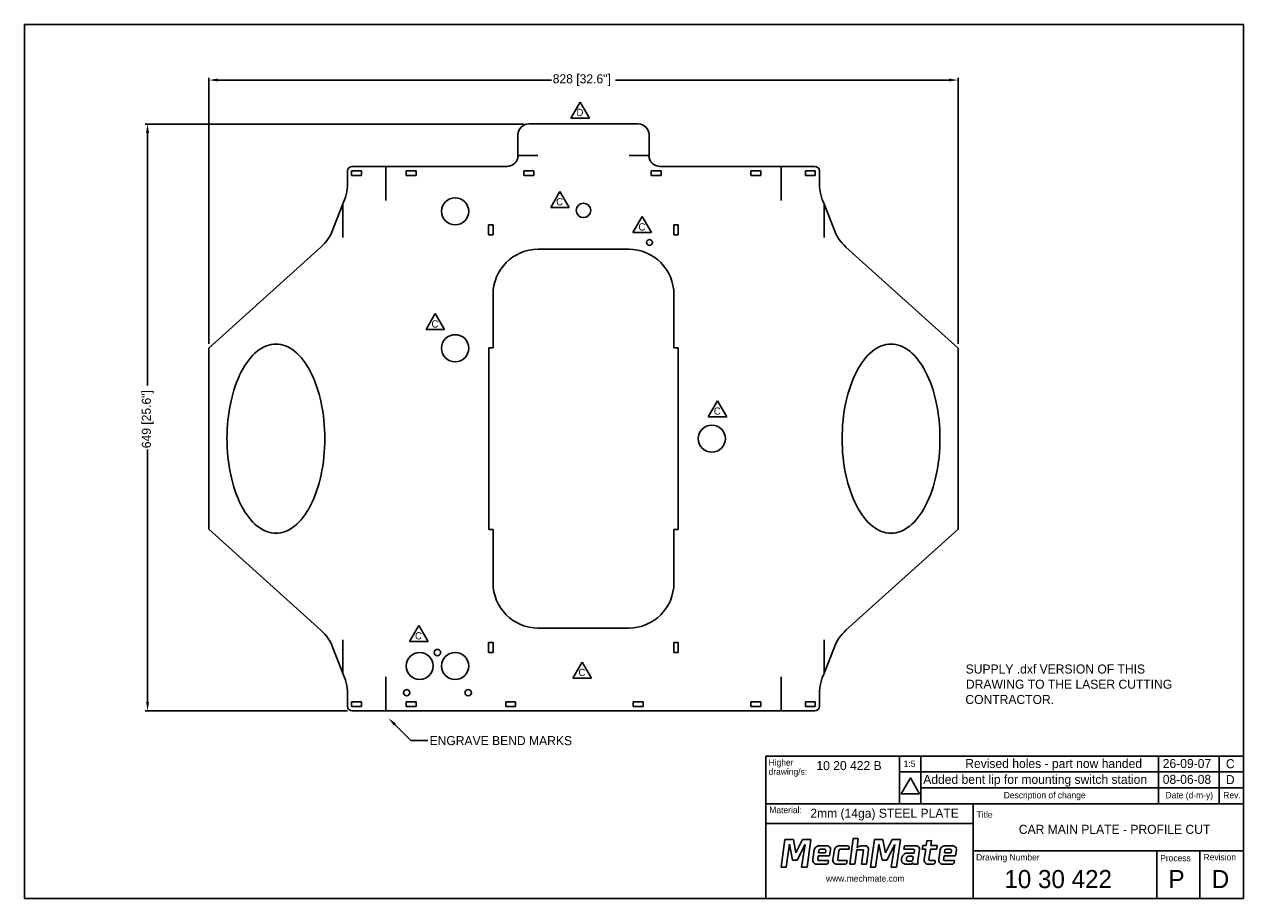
# Model space of a CAD drawing. Extents: x 3074 to 4423, y 8162 to 9129.
import ezdxf
from ezdxf.enums import TextEntityAlignment as Align

# ---------------------------------------------------------------- set-up
doc = ezdxf.new("R2010")
doc.units = 0
doc.header["$LTSCALE"] = 50
doc.layers.get('0').update_dxf_attribs({"color": 221, "linetype": 'CONTINUOUS'})
doc.layers.get('DEFPOINTS').update_dxf_attribs({"linetype": 'CONTINUOUS'})
for name, color, linetype in [('01_FRAME', 4, 'CONTINUOUS'), ('10_OUTLINE', 2, 'CONTINUOUS'), ('50_DIMENSIONS', 7, 'CONTINUOUS'), ('62_TEXT', 7, 'CONTINUOUS')]:
    doc.layers.add(name, color=color, linetype=linetype)
doc.styles.add('MECHTRONICS', font='txt', dxfattribs={"height": 10})
doc.dimstyles.get("Standard").update_dxf_attribs({"dimtxt": 0.18, "dimasz": 0.18, "dimexe": 0.18, "dimexo": 0.0625, "dimgap": 0.09, "dimtad": 0, "dimtih": 1, "dimtoh": 1, "dimzin": 0, "dimcen": 0.09, "dimazin": 3, "dimtfac": 1, "dimtofl": 0, "dimtmove": 0, "dimatfit": 3})

# ---------------------------------------------------------------- blocks, each defined once
blk = doc.blocks.new('*U7')
at = {"layer": '50_DIMENSIONS', "color": 0, "style": 'MECHTRONICS'}
blk.add_text('649 [25.6"]', height=10, rotation=90, dxfattribs=at).set_placement((3214.2, 8660.5))
blk = doc.blocks.new('*D1')
at = {"layer": '50_DIMENSIONS', "color": 7}
for p, q in [((3627.1, 9019.1), (3208.1, 9019.1)), ((3210.6, 9009.1), (3210.6, 8730)), ((3210.6, 8380), (3210.6, 8659.2)), ((3431.7, 8370), (3208.1, 8370))]:
    blk.add_line(p, q, dxfattribs=at)
for points in [[(3208.9, 9009.1), (3212.2, 9009.1), (3210.6, 9019.1)], [(3208.9, 8380), (3212.2, 8380), (3210.6, 8370)]]:
    blk.add_solid(points, dxfattribs=at)
at = {"layer": 'DEFPOINTS', "color": 0}
for p in [(3210.6, 9019.1), (3632.1, 9019.1), (3436.7, 8370)]:
    blk.add_point(p, dxfattribs=at)
at = {"layer": '50_DIMENSIONS'}
blk.add_blockref('*U7', (0, 0), dxfattribs=at)
blk = doc.blocks.new('*U6')
at = {"layer": '50_DIMENSIONS', "color": 0, "style": 'MECHTRONICS'}
blk.add_text('828 [32.6"]', height=10, dxfattribs=at).set_placement((3658.6, 9064.1))
blk = doc.blocks.new('*D2')
at = {"layer": '50_DIMENSIONS', "color": 7}
for p, q in [((3278.4, 8776.1), (3278.4, 9070.2)), ((3288.4, 9067.7), (3657.1, 9067.7)), ((4096.8, 9067.7), (3728.1, 9067.7)), ((4106.8, 8776.1), (4106.8, 9070.2))]:
    blk.add_line(p, q, dxfattribs=at)
for points in [[(3288.4, 9069.4), (3288.4, 9066.1), (3278.4, 9067.7)], [(4096.8, 9069.4), (4096.8, 9066.1), (4106.8, 9067.7)]]:
    blk.add_solid(points, dxfattribs=at)
at = {"layer": 'DEFPOINTS', "color": 0}
for p in [(4106.8, 9067.7), (3278.4, 8771.1), (4106.8, 8771.1)]:
    blk.add_point(p, dxfattribs=at)
at = {"layer": '50_DIMENSIONS'}
blk.add_blockref('*U6', (0, 0), dxfattribs=at)
blk = doc.blocks.new('*U3')
at = {"layer": '50_DIMENSIONS', "style": 'MECHTRONICS'}
blk.add_text('ENGRAVE BEND MARKS', height=10, dxfattribs=at).set_placement((3522.4, 8332.1))
blk = doc.blocks.new('*U4')
at = {"layer": '50_DIMENSIONS'}
blk.add_lwpolyline([(3484.1, 8354.8), (3501.7, 8337.1), (3520.5, 8337.1)], dxfattribs=at)
blk.add_solid([(3482.9, 8353.6), (3477, 8361.9), (3485.3, 8356)], dxfattribs=at)
blk = doc.blocks.new('*U5')
at = {"layer": '50_DIMENSIONS', "style": 'MECHTRONICS'}
for s, p in [('SUPPLY .dxf VERSION OF THIS ', (4115.2, 8411.3)), ('DRAWING TO THE LASER CUTTING ', (4115.5, 8394.5)), ('CONTRACTOR.', (4114.9, 8377.6))]:
    blk.add_text(s, height=10, dxfattribs=at).set_placement(p)

msp = doc.modelspace()

# ---------------------------------------------------------------- linework, layer by layer
for p, q in [((3620.088, 8984.133), (3641.984, 8984.133)), ((3765.088, 8984.133), (3743.192, 8984.133)), ((3474.088, 8934.61), (3474.088, 8972.133)), ((3911.088, 8934.61), (3911.088, 8972.133)), ((3426.588, 8893.439), (3426.588, 8930.963)), ((3958.588, 8893.439), (3958.588, 8930.963)), ((3426.588, 8411.204), (3426.588, 8448.728)), ((3958.588, 8411.204), (3958.588, 8448.728)), ((3474.088, 8370.034), (3474.088, 8407.557)), ((3911.088, 8370.034), (3911.088, 8407.557))]:
    msp.add_line(p, q)
at = {"layer": '01_FRAME', "color": 4}
for p, q in [((3074.367, 9129.286), (3074.367, 8162.354)), ((4422.532, 9129.286), (3074.367, 9129.286)), ((4422.532, 8162.354), (4422.532, 9129.286)), ((3894.232, 8162.354), (3894.232, 8319.983)), ((3894.232, 8319.983), (4042.132, 8319.983)), ((4042.132, 8267.256), (4042.132, 8319.983)), ((3894.232, 8267.256), (4042.132, 8267.256)), ((4042.132, 8267.256), (4422.114, 8267.256)), ((4123.45, 8267.256), (4123.45, 8162.354)), ((3894.232, 8245.522), (4123.45, 8245.522)), ((4123.45, 8215.038), (4422.114, 8215.038)), ((3074.367, 8162.354), (4422.532, 8162.354))]:
    msp.add_line(p, q, dxfattribs=at)
at = {"layer": '01_FRAME', "color": 7}
for p, q in [((3678.745, 9025.703), (3688.965, 9043.404)), ((3699.184, 9025.703), (3688.965, 9043.404)), ((3678.745, 9025.703), (3699.184, 9025.703)), ((3656.319, 8926.916), (3666.539, 8944.617)), ((3676.758, 8926.916), (3666.539, 8944.617)), ((3656.319, 8926.916), (3676.758, 8926.916)), ((3747.305, 8899.043), (3757.525, 8916.744)), ((3767.744, 8899.043), (3757.525, 8916.744)), ((3747.305, 8899.043), (3767.744, 8899.043)), ((3518.48, 8791.696), (3528.699, 8809.397)), ((3538.918, 8791.696), (3528.699, 8809.397)), ((3518.48, 8791.696), (3538.918, 8791.696)), ((3830.631, 8695.324), (3840.851, 8713.025)), ((3851.07, 8695.324), (3840.851, 8713.025)), ((3830.631, 8695.324), (3851.07, 8695.324)), ((3500.245, 8446.754), (3510.464, 8464.454)), ((3520.684, 8446.754), (3510.464, 8464.454)), ((3500.245, 8446.754), (3520.684, 8446.754)), ((3680.977, 8406.273), (3691.196, 8423.973)), ((3701.416, 8406.273), (3691.196, 8423.973)), ((3680.977, 8406.273), (3701.416, 8406.273)), ((4043.846, 8278.196), (4054.066, 8295.897)), ((4064.285, 8278.196), (4054.066, 8295.897)), ((4043.846, 8278.196), (4064.285, 8278.196)), ((3915.358, 8227.575), (3911.042, 8197.06)), ((3924.736, 8227.575), (3915.358, 8227.575)), ((3927.505, 8212.999), (3924.736, 8227.575)), ((3934.877, 8227.575), (3927.505, 8212.999)), ((3944.12, 8227.575), (3934.877, 8227.575)), ((3939.747, 8197.06), (3944.12, 8227.575)), ((3990.664, 8228.87), (3987.108, 8200.347)), ((3996.49, 8228.87), (3990.664, 8228.87)), ((3995.272, 8218.658), (3996.49, 8228.87)), ((4014.344, 8227.575), (4010.028, 8197.06)), ((4023.721, 8227.575), (4014.344, 8227.575)), ((4026.491, 8212.999), (4023.721, 8227.575)), ((4033.863, 8227.575), (4026.491, 8212.999)), ((4043.106, 8227.575), (4033.863, 8227.575)), ((4038.733, 8197.06), (4043.106, 8227.575)), ((4072.357, 8226.206), (4071.542, 8220.953)), ((4077.54, 8226.796), (4072.357, 8226.206)), ((4076.694, 8220.953), (4077.54, 8226.796)), ((3916.657, 8197.06), (3920.267, 8222.467)), ((3920.267, 8222.467), (3923.819, 8204.972)), ((3928.918, 8204.972), (3937.799, 8222.352)), ((3937.799, 8222.352), (3933.826, 8197.06)), ((3947.82, 8216.274), (3946.205, 8205.664)), ((3952.885, 8215.495), (3952.565, 8212.814)), ((3952.565, 8212.814), (3960.021, 8212.814)), ((3961.501, 8220.81), (3954.049, 8220.81)), ((3959.107, 8216.944), (3954.349, 8216.944)), ((3960.021, 8212.814), (3960.434, 8215.815)), ((3964.661, 8209.508), (3965.741, 8216.762)), ((3970.017, 8216.274), (3968.787, 8207.971)), ((3973.749, 8205.549), (3975.093, 8215.505)), ((3983.859, 8220.81), (3976.246, 8220.81)), ((3976.554, 8216.966), (3986.248, 8216.966)), ((3986.248, 8216.966), (3986.463, 8218.295)), ((3992.559, 8200.347), (3994.805, 8216.263)), ((3994.805, 8216.263), (4002.035, 8216.263)), ((4002.035, 8216.263), (4000.023, 8200.347)), ((4001.121, 8220.81), (4004.31, 8220.81)), ((4005.708, 8200.347), (4007.742, 8216.436)), ((4015.643, 8197.06), (4019.253, 8222.467)), ((4019.253, 8222.467), (4022.805, 8204.972)), ((4027.904, 8204.972), (4036.785, 8222.352)), ((4036.785, 8222.352), (4032.812, 8197.06)), ((4047.003, 8219.188), (4046.772, 8216.959)), ((4046.772, 8216.959), (4057.162, 8216.959)), ((4060.013, 8220.88), (4049.386, 8220.88)), ((4058.076, 8212.73), (4050.694, 8212.73)), ((4058.461, 8215.498), (4058.076, 8212.73)), ((4058.49, 8215.829), (4058.461, 8215.498)), ((4062.296, 8203.971), (4064.254, 8216.832)), ((4067.9, 8220.953), (4067.235, 8217.186)), ((4067.235, 8217.186), (4071.003, 8217.186)), ((4071.542, 8220.953), (4067.9, 8220.953)), ((4071.003, 8217.186), (4069.235, 8205.653)), ((4074.579, 8205.538), (4076.232, 8217.186)), ((4076.232, 8217.186), (4083.153, 8217.186)), ((4083.615, 8220.953), (4076.694, 8220.953)), ((4083.153, 8217.186), (4083.615, 8220.953)), ((4087.007, 8216.274), (4085.392, 8205.664)), ((4092.072, 8215.495), (4091.752, 8212.814)), ((4091.752, 8212.814), (4099.208, 8212.814)), ((4100.688, 8220.81), (4093.236, 8220.81)), ((4098.294, 8216.944), (4093.536, 8216.944)), ((4099.208, 8212.814), (4099.621, 8215.815)), ((4103.848, 8209.508), (4104.928, 8216.762)), ((3911.042, 8197.06), (3916.657, 8197.06)), ((3923.819, 8204.972), (3928.918, 8204.972)), ((3933.826, 8197.06), (3939.747, 8197.06)), ((3950.588, 8200.436), (3960.923, 8200.436)), ((3951.554, 8205.549), (3952.049, 8209.508)), ((3952.049, 8209.508), (3964.661, 8209.508)), ((3963.507, 8204.357), (3953.28, 8204.357)), ((3963.276, 8202.128), (3963.507, 8204.357)), ((3964.661, 8209.508), (3964.661, 8209.508)), ((3968.787, 8207.971), (3968.403, 8205.664)), ((3972.786, 8200.436), (3976.785, 8200.436)), ((3976.785, 8204.357), (3975.475, 8204.357)), ((3984.204, 8204.357), (3976.785, 8204.357)), ((3976.785, 8200.436), (3981.583, 8200.436)), ((3983.936, 8202.128), (3984.167, 8204.127)), ((3984.167, 8204.127), (3984.204, 8204.357)), ((3987.108, 8200.347), (3992.559, 8200.347)), ((3987.108, 8200.347), (3987.108, 8200.347)), ((4000.023, 8200.347), (4005.708, 8200.347)), ((4010.028, 8197.06), (4015.643, 8197.06)), ((4022.805, 8204.972), (4027.904, 8204.972)), ((4032.812, 8197.06), (4038.733, 8197.06)), ((4049.233, 8200.429), (4054.154, 8200.429)), ((4051.155, 8203.722), (4054.86, 8203.649)), ((4056.1, 8209.18), (4052.161, 8209.18)), ((4056.85, 8205.582), (4057.297, 8208.051)), ((4057.153, 8200.506), (4062.459, 8200.506)), ((4062.459, 8200.506), (4062.259, 8202.779)), ((4073.618, 8200.425), (4078.954, 8200.425)), ((4073.618, 8200.425), (4074.002, 8200.425)), ((4081.539, 8204.346), (4076.305, 8204.346)), ((4081.308, 8202.117), (4081.539, 8204.346)), ((4089.775, 8200.436), (4100.11, 8200.436)), ((4090.741, 8205.549), (4091.236, 8209.508)), ((4091.236, 8209.508), (4103.848, 8209.508)), ((4102.694, 8204.357), (4092.467, 8204.357)), ((4102.463, 8202.128), (4102.694, 8204.357)), ((4103.848, 8209.508), (4103.848, 8209.508))]:
    msp.add_line(p, q, dxfattribs=at)
at = {"layer": '01_FRAME', "color": 8}
for p, q in [((4042.132, 8319.983), (4422.115, 8319.983)), ((4065.754, 8267.256), (4065.754, 8320.195)), ((4328.474, 8267.256), (4328.474, 8320.151)), ((4395.433, 8267.256), (4395.433, 8320.151)), ((4042.132, 8302.422), (4422.115, 8302.422)), ((4065.754, 8284.861), (4422.115, 8284.861)), ((4326.394, 8215.038), (4326.394, 8162.354)), ((4374.254, 8215.038), (4374.254, 8162.354))]:
    msp.add_line(p, q, dxfattribs=at)
at = {"layer": '01_FRAME', "color": 7}
for centre, radius, start, end in [((3952.69, 8215.5), 4.931, 116.434312, 170.973748), ((3954.32, 8212.222), 8.593, 91.809445, 116.434312), ((3954.649, 8215.242), 1.781, 129.978867, 171.821547), ((3954.392, 8215.611), 1.334, 91.829758, 131.711499), ((3959.172, 8215.576), 1.37, 41.694258, 92.74167), ((3959.487, 8215.856), 0.949, 357.496511, 41.694258), ((3961.004, 8215.3), 5.532, 44.532576, 84.85299), ((3962.905, 8217.171), 2.865, 351.796154, 44.532576), ((3974.887, 8215.5), 4.931, 116.434312, 170.973748), ((3976.518, 8212.222), 8.593, 91.809445, 116.434312), ((3976.853, 8215.263), 1.781, 129.978867, 171.821547), ((3976.596, 8215.633), 1.334, 91.829758, 131.711499), ((3983.935, 8218.202), 2.609, 29.017139, 91.670039), ((3984.438, 8218.481), 2.034, 354.752788, 29.017139), ((3997.128, 8217.566), 2.153, 118.12841, 149.550277), ((4001.507, 8209.376), 11.441, 91.933706, 118.12841), ((4004.357, 8218.235), 2.576, 57.030569, 91.058419), ((4003.38, 8216.728), 4.371, 356.162258, 57.030569), ((4050.828, 8206.397), 6.335, 91.211385, 150.301334), ((4048.69, 8218.912), 1.71, 130.984209, 170.706155), ((4049.38, 8218.118), 2.762, 89.862277, 130.984209), ((4057.227, 8215.591), 1.37, 41.694258, 92.74167), ((4057.542, 8215.871), 0.949, 357.496511, 41.694258), ((4059.517, 8215.37), 5.532, 44.532576, 84.85299), ((4061.418, 8217.24), 2.865, 351.796154, 44.532576), ((4091.877, 8215.5), 4.931, 116.434312, 170.973748), ((4093.507, 8212.222), 8.593, 91.809445, 116.434312), ((4093.836, 8215.242), 1.781, 129.978867, 171.821547), ((4093.579, 8215.611), 1.334, 91.829758, 131.711499), ((4098.359, 8215.576), 1.37, 41.694258, 92.74167), ((4098.673, 8215.856), 0.949, 357.496511, 41.694258), ((4100.191, 8215.3), 5.532, 44.532576, 84.85299), ((4102.092, 8217.171), 2.865, 351.796154, 44.532576), ((3950.938, 8205.06), 4.772, 172.721557, 213.37814), ((3950.664, 8204.879), 4.443, 213.37814, 269.02243), ((3952.583, 8205.557), 1.029, 180.443681, 242.054946), ((3953.269, 8206.849), 2.492, 242.054946, 270.250188), ((3960.908, 8203.219), 2.782, 269.688115, 309.851598), ((3961.614, 8202.373), 1.681, 309.851598, 351.610132), ((3973.136, 8205.06), 4.772, 172.721557, 213.37814), ((3972.862, 8204.879), 4.443, 213.37814, 269.02243), ((3974.778, 8205.557), 1.029, 180.443681, 242.054946), ((3975.464, 8206.849), 2.492, 242.054946, 270.250188), ((3981.567, 8203.219), 2.782, 269.688115, 309.851598), ((3982.273, 8202.373), 1.681, 309.851598, 351.610132), ((4049.96, 8205.352), 5.832, 172.840773, 205.630649), ((4053.423, 8204.917), 9.322, 150.301334, 172.840773), ((4047.564, 8204.203), 3.175, 205.630649, 237.511017), ((4049.664, 8207.5), 7.084, 237.511017, 266.510065), ((4055.136, 8205.668), 5.563, 164.788246, 186.820146), ((4050.906, 8205.124), 1.298, 185.171296, 236.501383), ((4031.548, 8212.441), 18.98, 343.742062, 345.590227), ((4051.71, 8207.194), 1.854, 126.797417, 163.583748), ((4051.262, 8205.663), 1.944, 236.501383, 266.8299), ((4052.132, 8206.587), 2.593, 89.355342, 126.250175), ((4053.517, 8203.992), 3.62, 280.141617, 328.863897), ((4054.476, 8205.953), 2.335, 279.456558, 324.929404), ((4056.034, 8207.812), 1.37, 41.694258, 92.74167), ((4053.748, 8206.464), 3.225, 324.929404, 344.118817), ((4061.876, 8202.977), 5.33, 189.251851, 207.625462), ((4056.349, 8208.092), 0.949, 357.496511, 41.694258), ((4067.239, 8203.219), 5, 171.34562, 185.043531), ((4073.968, 8205.049), 4.772, 172.721557, 213.37814), ((4073.694, 8204.868), 4.443, 213.37814, 269.02243), ((4075.609, 8205.546), 1.029, 180.443681, 242.054946), ((4076.294, 8206.838), 2.492, 242.054946, 270.250188), ((4078.939, 8203.208), 2.782, 269.688115, 309.851598), ((4079.645, 8202.362), 1.681, 309.851598, 351.610132), ((4090.125, 8205.06), 4.772, 172.721557, 213.37814), ((4089.851, 8204.879), 4.443, 213.37814, 269.02243), ((4091.77, 8205.557), 1.029, 180.443681, 242.054946), ((4092.456, 8206.849), 2.492, 242.054946, 270.250188), ((4100.095, 8203.219), 2.782, 269.688115, 309.851598), ((4100.801, 8202.373), 1.681, 309.851598, 351.610132)]:
    msp.add_arc(centre, radius, start, end, dxfattribs=at)
at = {"layer": '10_OUTLINE', "color": 2}
for p, q in [((3620.088, 8984.133), (3620.088, 9007.133)), ((3632.088, 9019.133), (3753.088, 9019.133)), ((3765.088, 8984.133), (3765.088, 9007.133)), ((3431.747, 8953.122), (3431.747, 8967.133)), ((3447.247, 8967.233), (3436.247, 8967.233)), ((3436.247, 8967.233), (3436.247, 8962.033)), ((3436.747, 8972.133), (3608.088, 8972.133)), ((3447.247, 8967.233), (3447.247, 8962.033)), ((3496.588, 8967.233), (3507.588, 8967.233)), ((3496.588, 8967.233), (3496.588, 8962.033)), ((3507.588, 8967.233), (3507.588, 8962.033)), ((3637.588, 8967.233), (3626.588, 8967.233)), ((3626.588, 8967.233), (3626.588, 8962.033)), ((3637.588, 8967.233), (3637.588, 8962.033)), ((3778.588, 8967.233), (3767.588, 8967.233)), ((3767.588, 8967.233), (3767.588, 8962.033)), ((3777.088, 8972.133), (3948.428, 8972.133)), ((3778.588, 8967.233), (3778.588, 8962.033)), ((3877.588, 8967.233), (3877.588, 8962.033)), ((3877.588, 8967.233), (3888.588, 8967.233)), ((3888.588, 8967.233), (3888.588, 8962.033)), ((3937.928, 8967.233), (3948.928, 8967.233)), ((3937.928, 8967.233), (3937.928, 8962.033)), ((3948.928, 8967.233), (3948.928, 8962.033)), ((3953.428, 8953.122), (3953.428, 8967.133)), ((3447.247, 8962.033), (3436.247, 8962.033)), ((3496.588, 8962.033), (3507.588, 8962.033)), ((3637.588, 8962.033), (3626.588, 8962.033)), ((3778.588, 8962.033), (3767.588, 8962.033)), ((3877.588, 8962.033), (3888.588, 8962.033)), ((3937.928, 8962.033), (3948.928, 8962.033)), ((3425.981, 8929.811), (3415.551, 8902.339)), ((3959.195, 8929.811), (3969.625, 8902.339)), ((3587.728, 8907.633), (3592.688, 8907.633)), ((3587.728, 8907.633), (3587.728, 8896.633)), ((3592.688, 8907.633), (3592.688, 8896.633)), ((3792.488, 8907.633), (3792.488, 8896.633)), ((3797.448, 8907.633), (3792.488, 8907.633)), ((3797.448, 8907.633), (3797.448, 8896.633)), ((3587.728, 8896.633), (3592.688, 8896.633)), ((3797.448, 8896.633), (3792.488, 8896.633)), ((3278.376, 8771.084), (3402.312, 8882.973)), ((3642.588, 8880.584), (3742.588, 8880.584)), ((4106.8, 8771.084), (3982.864, 8882.973)), ((3592.588, 8830.584), (3592.588, 8771.584)), ((3592.588, 8771.584), (3592.588, 8830.584)), ((3792.588, 8830.584), (3792.588, 8771.584)), ((3792.588, 8771.584), (3792.588, 8830.584)), ((3278.376, 8571.084), (3278.376, 8771.084)), ((3587.828, 8570.585), (3587.828, 8771.584)), ((3592.588, 8771.584), (3587.828, 8771.584)), ((3792.588, 8771.584), (3797.348, 8771.584)), ((3797.348, 8570.585), (3797.348, 8771.584)), ((4106.8, 8571.084), (4106.8, 8771.084)), ((3278.376, 8571.084), (3402.312, 8459.194)), ((3592.588, 8570.585), (3587.828, 8570.585)), ((3592.588, 8570.585), (3592.588, 8511.584)), ((3792.588, 8570.585), (3792.588, 8511.584)), ((3797.348, 8570.585), (3792.588, 8570.585)), ((4106.8, 8571.084), (3982.864, 8459.194)), ((3642.588, 8461.584), (3742.588, 8461.584)), ((3425.981, 8412.356), (3415.551, 8439.828)), ((3587.728, 8445.534), (3592.688, 8445.534)), ((3587.728, 8434.534), (3587.728, 8445.534)), ((3592.688, 8434.534), (3592.688, 8445.534)), ((3792.488, 8434.534), (3792.488, 8445.534)), ((3797.448, 8445.534), (3792.488, 8445.534)), ((3797.448, 8434.534), (3797.448, 8445.534)), ((3959.195, 8412.356), (3969.625, 8439.828)), ((3587.728, 8434.534), (3592.688, 8434.534)), ((3797.448, 8434.534), (3792.488, 8434.534)), ((3431.747, 8389.045), (3431.747, 8375.034)), ((3953.428, 8389.045), (3953.428, 8375.034)), ((3436.247, 8374.934), (3436.247, 8380.134)), ((3447.247, 8380.134), (3436.247, 8380.134)), ((3447.247, 8374.934), (3436.247, 8374.934)), ((3447.247, 8374.934), (3447.247, 8380.134)), ((3496.588, 8374.934), (3496.588, 8380.134)), ((3496.588, 8380.134), (3507.588, 8380.134)), ((3496.588, 8374.934), (3507.588, 8374.934)), ((3507.588, 8374.934), (3507.588, 8380.134)), ((3606.588, 8374.934), (3606.588, 8380.134)), ((3606.588, 8380.134), (3617.588, 8380.134)), ((3606.588, 8374.934), (3617.588, 8374.934)), ((3617.588, 8374.934), (3617.588, 8380.134)), ((3747.588, 8374.934), (3747.588, 8380.134)), ((3747.588, 8380.134), (3758.588, 8380.134)), ((3747.588, 8374.934), (3758.588, 8374.934)), ((3758.588, 8374.934), (3758.588, 8380.134)), ((3877.588, 8374.934), (3877.588, 8380.134)), ((3877.588, 8380.134), (3888.588, 8380.134)), ((3877.588, 8374.934), (3888.588, 8374.934)), ((3888.588, 8374.934), (3888.588, 8380.134)), ((3937.928, 8374.934), (3937.928, 8380.134)), ((3937.928, 8380.134), (3948.928, 8380.134)), ((3937.928, 8374.934), (3948.928, 8374.934)), ((3948.928, 8374.934), (3948.928, 8380.134)), ((3436.747, 8370.034), (3948.428, 8370.034))]:
    msp.add_line(p, q, dxfattribs=at)
for points in [[(3352.48, 8566.53, 0), (3349.83, 8566.65, 0), (3347.18, 8567.03, 0), (3344.54, 8567.66, 0), (3341.93, 8568.53, 0), (3339.34, 8569.66, 0), (3336.78, 8571.03, 0), (3334.25, 8572.64, 0), (3331.78, 8574.48, 0), (3329.35, 8576.56, 0), (3326.98, 8578.87, 0), (3324.67, 8581.4, 0), (3322.42, 8584.15, 0), (3320.25, 8587.1, 0), (3318.16, 8590.26, 0), (3316.15, 8593.61, 0), (3314.22, 8597.15, 0), (3312.39, 8600.87, 0), (3310.66, 8604.75, 0), (3309.02, 8608.8, 0), (3307.49, 8612.99, 0), (3306.07, 8617.33, 0), (3304.76, 8621.8, 0), (3303.57, 8626.38, 0), (3302.49, 8631.07, 0), (3301.54, 8635.86, 0), (3300.71, 8640.73, 0), (3300, 8645.68, 0), (3299.42, 8650.69, 0), (3298.96, 8655.74, 0), (3298.64, 8660.84, 0), (3298.44, 8665.95, 0), (3298.38, 8671.08, 0), (3298.44, 8676.21, 0), (3298.64, 8681.33, 0), (3298.96, 8686.43, 0), (3299.42, 8691.48, 0), (3300, 8696.49, 0), (3300.71, 8701.44, 0), (3301.54, 8706.31, 0), (3302.49, 8711.1, 0), (3303.57, 8715.79, 0), (3304.76, 8720.37, 0), (3306.07, 8724.84, 0), (3307.49, 8729.17, 0), (3309.02, 8733.37, 0), (3310.66, 8737.41, 0), (3312.39, 8741.3, 0), (3314.22, 8745.02, 0), (3316.15, 8748.56, 0), (3318.16, 8751.91, 0), (3320.25, 8755.07, 0), (3322.42, 8758.02, 0), (3324.67, 8760.77, 0), (3326.98, 8763.3, 0), (3329.35, 8765.6, 0), (3331.78, 8767.68, 0), (3334.25, 8769.53, 0), (3336.78, 8771.14, 0), (3339.34, 8772.51, 0), (3341.93, 8773.63, 0), (3344.54, 8774.51, 0), (3347.18, 8775.14, 0), (3349.83, 8775.52, 0), (3352.48, 8775.64, 0), (3355.14, 8775.52, 0), (3357.79, 8775.14, 0), (3360.42, 8774.51, 0), (3363.04, 8773.63, 0), (3365.63, 8772.51, 0), (3368.19, 8771.14, 0), (3370.71, 8769.53, 0), (3373.19, 8767.68, 0), (3375.62, 8765.6, 0), (3377.99, 8763.3, 0), (3380.3, 8760.77, 0), (3382.54, 8758.02, 0), (3384.71, 8755.07, 0), (3386.81, 8751.91, 0), (3388.82, 8748.56, 0), (3390.74, 8745.02, 0), (3392.57, 8741.3, 0), (3394.31, 8737.41, 0), (3395.94, 8733.37, 0), (3397.47, 8729.17, 0), (3398.89, 8724.84, 0), (3400.2, 8720.37, 0), (3401.39, 8715.79, 0), (3402.47, 8711.1, 0), (3403.43, 8706.31, 0), (3404.26, 8701.44, 0), (3404.97, 8696.49, 0), (3405.55, 8691.48, 0), (3406, 8686.43, 0), (3406.33, 8681.33, 0), (3406.52, 8676.21, 0), (3406.59, 8671.08, 0), (3406.52, 8665.95, 0), (3406.33, 8660.84, 0), (3406, 8655.74, 0), (3405.55, 8650.69, 0), (3404.97, 8645.68, 0), (3404.26, 8640.73, 0), (3403.43, 8635.86, 0), (3402.47, 8631.07, 0), (3401.39, 8626.38, 0), (3400.2, 8621.8, 0), (3398.89, 8617.33, 0), (3397.47, 8612.99, 0), (3395.94, 8608.8, 0), (3394.31, 8604.75, 0), (3392.57, 8600.87, 0), (3390.74, 8597.15, 0), (3388.82, 8593.61, 0), (3386.81, 8590.26, 0), (3384.71, 8587.1, 0), (3382.54, 8584.15, 0), (3380.3, 8581.4, 0), (3377.99, 8578.87, 0), (3375.62, 8576.56, 0), (3373.19, 8574.48, 0), (3370.71, 8572.64, 0), (3368.19, 8571.03, 0), (3365.63, 8569.66, 0), (3363.04, 8568.53, 0), (3360.42, 8567.66, 0), (3357.79, 8567.03, 0), (3355.14, 8566.65, 0), (3352.48, 8566.53, 0)], [(4032.69, 8566.53, 0), (4035.35, 8566.65, 0), (4038, 8567.03, 0), (4040.63, 8567.66, 0), (4043.25, 8568.53, 0), (4045.84, 8569.66, 0), (4048.4, 8571.03, 0), (4050.92, 8572.64, 0), (4053.4, 8574.48, 0), (4055.83, 8576.56, 0), (4058.2, 8578.87, 0), (4060.51, 8581.4, 0), (4062.75, 8584.15, 0), (4064.92, 8587.1, 0), (4067.02, 8590.26, 0), (4069.03, 8593.61, 0), (4070.95, 8597.15, 0), (4072.78, 8600.87, 0), (4074.52, 8604.75, 0), (4076.15, 8608.8, 0), (4077.68, 8612.99, 0), (4079.1, 8617.33, 0), (4080.41, 8621.8, 0), (4081.6, 8626.38, 0), (4082.68, 8631.07, 0), (4083.64, 8635.86, 0), (4084.47, 8640.73, 0), (4085.18, 8645.68, 0), (4085.76, 8650.69, 0), (4086.21, 8655.74, 0), (4086.54, 8660.84, 0), (4086.73, 8665.95, 0), (4086.8, 8671.08, 0), (4086.73, 8676.21, 0), (4086.54, 8681.33, 0), (4086.21, 8686.43, 0), (4085.76, 8691.48, 0), (4085.18, 8696.49, 0), (4084.47, 8701.44, 0), (4083.64, 8706.31, 0), (4082.68, 8711.1, 0), (4081.6, 8715.79, 0), (4080.41, 8720.37, 0), (4079.1, 8724.84, 0), (4077.68, 8729.17, 0), (4076.15, 8733.37, 0), (4074.52, 8737.41, 0), (4072.78, 8741.3, 0), (4070.95, 8745.02, 0), (4069.03, 8748.56, 0), (4067.02, 8751.91, 0), (4064.92, 8755.07, 0), (4062.75, 8758.02, 0), (4060.51, 8760.77, 0), (4058.2, 8763.3, 0), (4055.83, 8765.6, 0), (4053.4, 8767.68, 0), (4050.92, 8769.53, 0), (4048.4, 8771.14, 0), (4045.84, 8772.51, 0), (4043.25, 8773.63, 0), (4040.63, 8774.51, 0), (4038, 8775.14, 0), (4035.35, 8775.52, 0), (4032.69, 8775.64, 0), (4030.04, 8775.52, 0), (4027.39, 8775.14, 0), (4024.75, 8774.51, 0), (4022.14, 8773.63, 0), (4019.55, 8772.51, 0), (4016.99, 8771.14, 0), (4014.47, 8769.53, 0), (4011.99, 8767.68, 0), (4009.56, 8765.6, 0), (4007.19, 8763.3, 0), (4004.88, 8760.77, 0), (4002.63, 8758.02, 0), (4000.46, 8755.07, 0), (3998.37, 8751.91, 0), (3996.36, 8748.56, 0), (3994.44, 8745.02, 0), (3992.6, 8741.3, 0), (3990.87, 8737.41, 0), (3989.24, 8733.37, 0), (3987.71, 8729.17, 0), (3986.29, 8724.84, 0), (3984.98, 8720.37, 0), (3983.78, 8715.79, 0), (3982.71, 8711.1, 0), (3981.75, 8706.31, 0), (3980.92, 8701.44, 0), (3980.21, 8696.49, 0), (3979.63, 8691.48, 0), (3979.17, 8686.43, 0), (3978.85, 8681.33, 0), (3978.65, 8676.21, 0), (3978.59, 8671.08, 0), (3978.65, 8665.95, 0), (3978.85, 8660.84, 0), (3979.17, 8655.74, 0), (3979.63, 8650.69, 0), (3980.21, 8645.68, 0), (3980.92, 8640.73, 0), (3981.75, 8635.86, 0), (3982.71, 8631.07, 0), (3983.78, 8626.38, 0), (3984.98, 8621.8, 0), (3986.29, 8617.33, 0), (3987.71, 8612.99, 0), (3989.24, 8608.8, 0), (3990.87, 8604.75, 0), (3992.6, 8600.87, 0), (3994.44, 8597.15, 0), (3996.36, 8593.61, 0), (3998.37, 8590.26, 0), (4000.46, 8587.1, 0), (4002.63, 8584.15, 0), (4004.88, 8581.4, 0), (4007.19, 8578.87, 0), (4009.56, 8576.56, 0), (4011.99, 8574.48, 0), (4014.47, 8572.64, 0), (4016.99, 8571.03, 0), (4019.55, 8569.66, 0), (4022.14, 8568.53, 0), (4024.75, 8567.66, 0), (4027.39, 8567.03, 0), (4030.04, 8566.65, 0), (4032.69, 8566.53, 0)]]:
    msp.add_polyline3d(points, dxfattribs=at)
for centre, radius in [((3550.688, 8922.484), 15), ((3692.588, 8923.535), 8), ((3765.588, 8888.133), 3.25), ((3550.688, 8771.084), 15), ((3834.488, 8671.084), 15), ((3511.488, 8419.685), 15), ((3531.088, 8434.51), 3.5), ((3550.688, 8419.685), 15), ((3497.088, 8390.135), 3.5), ((3565.088, 8390.135), 3.5)]:
    msp.add_circle(centre, radius, dxfattribs=at)
for centre, radius, start, end in [((3632.088, 9007.133), 12, 90, 180), ((3753.088, 9007.133), 12, 0, 90), ((3608.088, 8984.133), 12, 270, 0), ((3777.088, 8984.133), 12, 180, 270), ((3436.747, 8967.133), 5, 90, 180), ((3948.428, 8967.133), 5, 0, 90), ((3381.747, 8953.122), 50, 332.210628, 0), ((4003.428, 8953.122), 50, 180, 207.789372), ((3368.806, 8920.086), 50, 312.075658, 339.210628), ((4016.369, 8920.086), 50, 200.789372, 227.924342), ((3642.588, 8830.584), 50, 90, 180), ((3742.588, 8830.584), 50, 0, 90), ((3642.588, 8511.584), 50, 180, 270), ((3742.588, 8511.584), 50, 270, 0), ((3368.806, 8422.081), 50, 20.789372, 47.924342), ((4016.369, 8422.081), 50, 132.075658, 159.210628), ((3381.747, 8389.045), 50, 360, 27.789372), ((4003.428, 8389.045), 50, 152.210628, 180), ((3436.747, 8375.034), 5, 180, 270), ((3948.428, 8375.034), 5, 270, 0)]:
    msp.add_arc(centre, radius, start, end, dxfattribs=at)

# ---------------------------------------------------------------- block references
at = {"layer": '50_DIMENSIONS'}
for name in ['*U5', '*U4', '*U3']:
    msp.add_blockref(name, (0, 0), dxfattribs=at)

# ---------------------------------------------------------------- texts
at = {"layer": '01_FRAME', "color": 7, "style": 'MECHTRONICS'}
for s, height, p in [('D', 8, (3684.763, 9027.983)), ('C', 8, (3662.336, 8929.196)), ('C', 8, (3753.323, 8901.323)), ('C', 8, (3524.497, 8793.976)), ('C', 8, (3836.649, 8697.604)), ('C', 8, (3506.262, 8449.034)), ('C', 8, (3686.994, 8408.552)), ('Revised holes - part now handed', 10, (4114.701, 8306.805)), ('C', 10, (4402.932, 8306.57)), ('Added bent lip for mounting switch station', 10, (4068.267, 8289.244)), ('D', 10, (4402.932, 8289.008))]:
    msp.add_text(s, height=height, dxfattribs=at).set_placement(p)
at = {"layer": '01_FRAME', "color": 8, "style": 'MECHTRONICS'}
for s, p in [('drawing/s:', (3897.256, 8299.316)), ('Higher', (3897.256, 8309.454)), ('1:5', (4046.643, 8308.087)), ('Description of change', (4157.284, 8273.29)), ('Date (d-m-y)', (4336.221, 8273.29)), ('Rev.', (4400.117, 8273.29)), ('Material:', (3898.101, 8256.881)), ('Title', (4127.32, 8251.802)), ('Drawing Number', (4126.748, 8204.597)), ('Process', (4330.308, 8203.665)), ('Revision', (4378.168, 8204.674)), ('www.mechmate.com', (3960.799, 8181.118))]:
    msp.add_text(s, height=7, dxfattribs=at).set_placement(p)
at = {"layer": '62_TEXT', "style": 'MECHTRONICS'}
for s, height, p in [('10 20 422 B', 10, (3950.15, 8304.477)), ('26-09-07', 10, (4333.109, 8306.805)), ('08-06-08', 10, (4333.109, 8289.244)), ('2mm (14ga) STEEL PLATE', 10, (3943.388, 8251.787)), ('10 30 422', 20, (4157.984, 8173.982)), ('P', 20, (4339.413, 8173.982)), ('D', 20, (4387.274, 8173.982))]:
    msp.add_text(s, height=height, dxfattribs=at).set_placement(p)
msp.add_text('CAR MAIN PLATE - PROFILE CUT', height=10, dxfattribs=at).set_placement((4279.839, 8233.974), align=Align.CENTER)

# ---------------------------------------------------------------- dimensions: what is measured, and where the dimension line sits
at = {"layer": '50_DIMENSIONS', "color": 255}
dim = msp.add_linear_dim(base=(4106.8, 9067.732), p1=(3278.376, 8771.084), p2=(4106.8, 8771.084), dimstyle='Standard', override={"dimpost": '<>'}, dxfattribs=at)
dim.commit()
dim.dimension.update_dxf_attribs({"geometry": '*D2', "text_midpoint": (3692.588, 9067.732)})
dim = msp.add_linear_dim(base=(3210.562, 9019.133), p1=(3436.747, 8370.034), p2=(3632.088, 9019.133), angle=90, dimstyle='Standard', override={"dimpost": '<>'}, dxfattribs=at)
dim.commit()
dim.dimension.update_dxf_attribs({"geometry": '*D1', "text_midpoint": (3210.562, 8694.584)})

doc.saveas('drawing.dxf')
